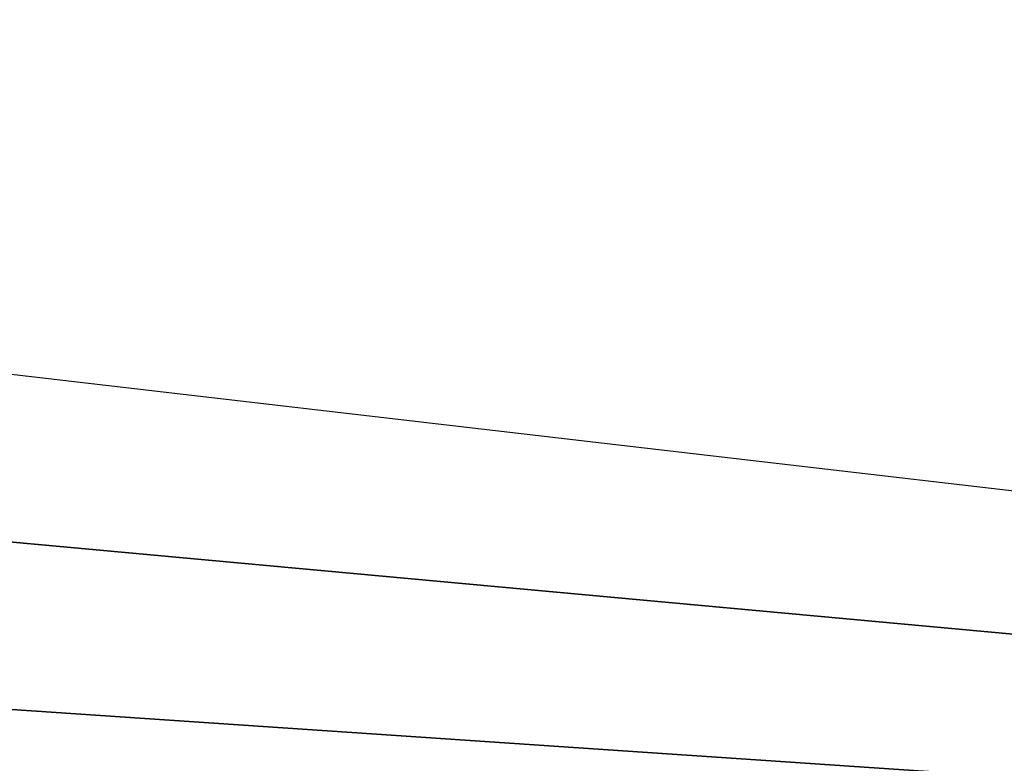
# Model space of a CAD drawing. Header units: metres. Extents: x -50 to 50, y -86 to 50.
# Tile 87 of 252: x 10.1418 to 10.2, y -76.0468 to -76.0028. Entities that reach past the tile are written whole.
import ezdxf

# ---------------------------------------------------------------- set-up
doc = ezdxf.new("R2010")
doc.units = ezdxf.units.M
doc.layers.add('solid_MONTA1__SW0001', color=7, linetype='CONTINUOUS')

msp = doc.modelspace()

# ---------------------------------------------------------------- linework, layer by layer
at = {"layer": 'solid_MONTA1__SW0001'}
for points in [[(10.052189, -76.037575, 184.179077), (11.010914, -24.735353, 183.803131), (10.052452, -76.025543, 184.178986)], [(10.052452, -76.025543, 184.178986), (11.010914, -24.735353, 183.803131), (10.052716, -76.013474, 184.178909)], [(10.052716, -76.013474, 184.178909), (11.010914, -24.735353, 183.803131), (10.052982, -76.001366, 184.178818)], [(12.3377, -76.046097, 189.822388), (12.339052, -75.98291, 189.822708), (6.302178, -63.681835, 190.151154)], [(10.168818, -82.711227, 189.891479), (10.197237, -82.686668, 189.890305), (6.302178, -63.681835, 190.151154)], [(10.140171, -82.735634, 189.89267), (10.168818, -82.711227, 189.891479), (6.302178, -63.681835, 190.151154)], [(10.052452, -76.025543, 184.178986), (10.052716, -76.013474, 184.178909), (10.54824, -76.071144, 184.260925)], [(10.052189, -76.037575, 184.179077), (10.052452, -76.025543, 184.178986), (10.54824, -76.071144, 184.260925)], [(10.051927, -76.049561, 184.179169), (10.052189, -76.037575, 184.179077), (10.54824, -76.071144, 184.260925)]]:
    msp.add_3dface(points, dxfattribs=at)

doc.saveas('drawing.dxf')
